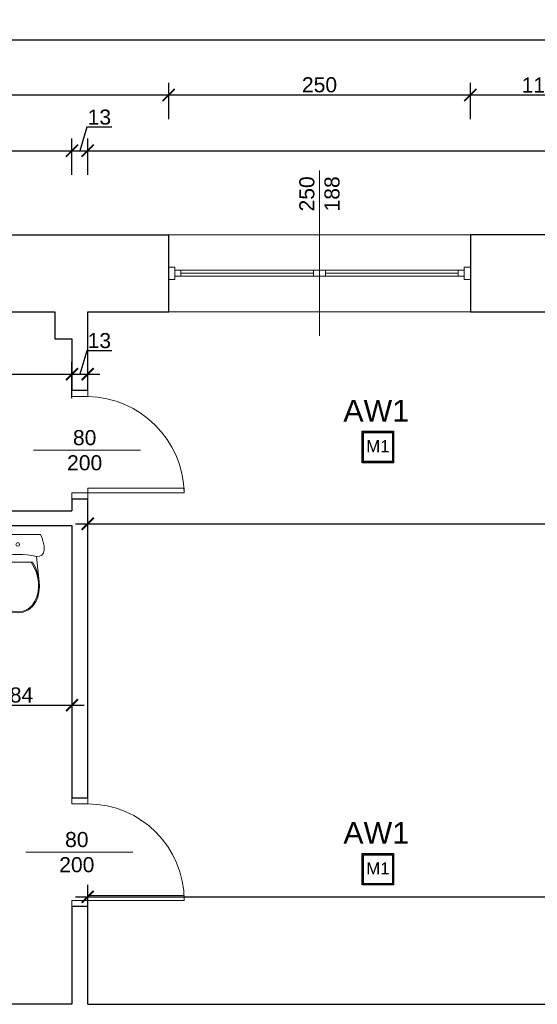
# Model space of a CAD drawing. Header units: millimetres. Extents: x 2709036 to 2756280, y 168165 to 192362.
# Tile 119 of 192: x 2719352 to 2719781, y 191357 to 192173. Entities that reach past the tile are written whole.
import ezdxf

# ---------------------------------------------------------------- set-up
doc = ezdxf.new("R2010")
doc.units = ezdxf.units.MM
doc.header["$MEASUREMENT"] = 0
doc.set_wipeout_variables(frame=1)
doc.linetypes.add('HIDDEN2', pattern=[4.7625, 3.175, -1.5875])
for name, color, linetype, lineweight in [('__MAZ_OPIS_STOLARKA', 7, 'Continuous', 0), ('__MAZ_SCHODY', 7, 'Continuous', 0), ('__MAZ_STOLARKA DRZWIOWA ISTN', 7, 'Continuous', 9), ('__MAZ_STOLARKA OKIENNA', 7, 'Continuous', 9), ('__MAZ_WYMIARY', 7, 'Continuous', 9), ('__MAZ_ŚCIANY ISTNIEJĄCE', 7, 'Continuous', 30), ('Meble i wyposażenie', 8, 'Continuous', 5)]:
    doc.layers.add(name, color=color, linetype=linetype, lineweight=lineweight)
doc.layers.add('Oświetlenie awaryjne', color=1, linetype='Continuous')
doc.styles.add('Arial', font='arial.ttf')
doc.styles.add('Dimensions', font='arial.ttf')
doc.styles.add('Malanow_1_100', font='isocpeur.ttf')
doc.styles.add('styl1', font='arial.ttf')
doc.dimstyles.new('100', dxfattribs={"dimtxt": 10, "dimasz": 10, "dimexe": 18, "dimexo": 15, "dimgap": 9, "dimtad": 1, "dimdec": 1, "dimrnd": 0.5, "dimdsep": 46, "dimtxsty": 'Dimensions', "dimblk": 'ARCHTICK', "dimcen": 9, "dimdle": 10, "dimadec": 1, "dimazin": 2, "dimtfac": 1, "dimtdec": 4, "dimtofl": 0, "dimtmove": 2, "dimatfit": 3, "dimfxl": 1, "dimtolj": 1, "dimtzin": 0, "dimarcsym": 0})

# ---------------------------------------------------------------- blocks, each defined once
blk = doc.blocks.new('WC DP')
at = {"color": 0, "lineweight": -2, "ltscale": 14728.445072}
blk.add_wipeout([(-188.9, -40.9), (-202.4, -71.6), (-212.1, -103.8), (-218, -136.8), (-220, -170.4), (-214.9, -193.1), (-200.5, -211.4), (-179.6, -221.8), (-156.3, -222.3), (-117.6, -215.4), (-78.5, -210.5), (-39.3, -207.6), (0, -206.6), (39.3, -207.6), (78.5, -210.5), (117.6, -215.4), (156.3, -222.3), (179.6, -221.8), (200.5, -211.4), (214.9, -193.1), (220, -170.4), (218, -136.8), (212.1, -103.8), (202.4, -71.6), (188.9, -40.9)], dxfattribs=at).dxf.layer = 'Meble i wyposażenie'
at = {"layer": 'Meble i wyposażenie', "color": 0, "lineweight": -2}
for p, q in [((-202.4, -71.6), (-212.1, -103.8)), ((-188.9, -40.9), (-202.4, -71.6)), ((188.9, -40.9), (-188.9, -40.9)), ((202.4, -71.6), (188.9, -40.9)), ((212.1, -103.8), (202.4, -71.6)), ((-212.1, -103.8), (-218, -136.8)), ((218, -136.8), (212.1, -103.8))]:
    blk.add_line(p, q, dxfattribs=at)
blk.add_circle((0, -123.5), 15, dxfattribs=at)
at = {"color": 0, "lineweight": -2, "ltscale": 9083.641401}
blk.add_wipeout([(-122.1, -271.6), (122.1, -271.6), (143.3, -309.5), (160, -349.5), (171.9, -391.1), (179, -433.9), (156.3, -222.3), (117.6, -215.4), (78.5, -210.5), (39.3, -207.6), (0, -206.6), (-39.3, -207.6), (-78.5, -210.5), (-117.6, -215.4), (-156.3, -222.3), (-179, -433.9), (-171.9, -391.1), (-160, -349.5), (-143.3, -309.5)], dxfattribs=at).dxf.layer = 'Meble i wyposażenie'
at = {"layer": 'Meble i wyposażenie', "color": 0, "lineweight": -2}
for p, q in [((-218, -136.8), (-220, -170.4)), ((220, -170.4), (218, -136.8)), ((-220, -170.4), (-214.9, -193.1)), ((-214.9, -193.1), (-200.5, -211.4)), ((-200.5, -211.4), (-179.6, -221.8)), ((-179.6, -221.8), (-156.3, -222.3)), ((156.3, -222.3), (179.6, -221.8)), ((179.6, -221.8), (200.5, -211.4)), ((200.5, -211.4), (214.9, -193.1)), ((214.9, -193.1), (220, -170.4))]:
    blk.add_line(p, q, dxfattribs=at)
blk.add_ellipse((0, -988.7), major_axis=(785, 0), ratio=0.9963, start_param=1.370375, end_param=1.771221, dxfattribs=at)
at = {"color": 0, "lineweight": -2, "ltscale": 8188.801298}
blk.add_wipeout([(123.5, -636.5), (149.4, -598.7), (165.6, -559.3), (176, -518.3), (180.5, -476.2), (179, -433.9), (171.6, -389.9), (159, -347), (141.5, -306), (117.1, -263.7), (-117.1, -263.7), (-141.5, -306), (-159, -347), (-171.6, -389.9), (-179, -433.9), (-180.5, -476.2), (-176, -518.3), (-165.6, -559.3), (-149.4, -598.7), (-123.5, -636.5), (-88, -665.9), (-45.7, -684.5), (0, -690.9), (45.7, -684.5), (88, -665.9)], dxfattribs=at).dxf.layer = 'Meble i wyposażenie'
at = {"layer": 'Meble i wyposażenie', "color": 0, "lineweight": -2}
for p, q in [((-156.3, -222.3), (-179, -433.9)), ((179, -433.9), (156.3, -222.3)), ((-143.3, -309.5), (-160, -349.5)), ((-134.3, -309.5), (-151.5, -349.7)), ((-122.1, -271.6), (-143.3, -309.5)), ((-112.5, -271.6), (-134.3, -309.5)), ((122.1, -271.6), (-122.1, -271.6)), ((134.3, -309.5), (112.5, -271.6)), ((143.3, -309.5), (122.1, -271.6)), ((151.5, -349.7), (134.3, -309.5)), ((160, -349.5), (143.3, -309.5)), ((-171.9, -391.1), (-179, -433.9)), ((-160, -349.5), (-171.9, -391.1)), ((-163.8, -391.6), (-171, -434.7)), ((-151.5, -349.7), (-163.8, -391.6)), ((163.8, -391.6), (151.5, -349.7)), ((171.9, -391.1), (160, -349.5)), ((171, -434.7), (163.8, -391.6)), ((179, -433.9), (171.9, -391.1)), ((-179, -433.9), (-180.6, -476.2)), ((-180.6, -476.2), (-176.1, -518.3)), ((-171, -434.7), (-172.5, -475.9)), ((-172.5, -475.9), (-168.1, -516.9)), ((168.1, -516.9), (172.5, -475.9)), ((172.5, -475.9), (171, -434.7)), ((176.1, -518.3), (180.6, -476.2)), ((180.6, -476.2), (179, -433.9)), ((-176.1, -518.3), (-165.7, -559.3)), ((-168.1, -516.9), (-158, -556.8)), ((-165.7, -559.3), (-149.5, -598.5)), ((-158, -556.8), (-142.3, -594.9)), ((142.3, -594.9), (158, -556.8)), ((149.5, -598.5), (165.7, -559.3)), ((158, -556.8), (168.1, -516.9)), ((165.7, -559.3), (176.1, -518.3)), ((-149.5, -598.5), (-123.5, -636.5)), ((-142.3, -594.9), (-117.5, -631.1)), ((-123.5, -636.5), (-88, -665.9)), ((-117.5, -631.1), (-83.7, -659.1)), ((83.7, -659.1), (117.5, -631.1)), ((88, -665.9), (123.5, -636.5)), ((117.5, -631.1), (142.3, -594.9)), ((123.5, -636.5), (149.5, -598.5)), ((-88, -665.9), (-45.7, -684.5)), ((-83.7, -659.1), (-43.5, -676.8)), ((-45.7, -684.5), (0, -690.9)), ((-43.5, -676.8), (0, -682.8)), ((0, -682.8), (43.5, -676.8)), ((0, -690.9), (45.7, -684.5)), ((43.5, -676.8), (83.7, -659.1)), ((45.7, -684.5), (88, -665.9))]:
    blk.add_line(p, q, dxfattribs=at)
blk = doc.blocks.new('_ArchTick')
at = {"color": 0, "linetype": 'ByBlock', "const_width": 0.15}
blk.add_lwpolyline([(-0.5, -0.5), (0.5, 0.5)], dxfattribs=at)
blk = doc.blocks.new('*D754')
at = {"layer": '__MAZ_WYMIARY', "color": 0, "lineweight": -2}
for p, q in [((2719408.3, 191426.23), (2719408.3, 191456.23)), ((2720288.8, 191426.23), (2720288.8, 191456.23)), ((2719398.3, 191446.23), (2720298.8, 191446.23))]:
    blk.add_line(p, q, dxfattribs=at)
at = {"layer": 'Defpoints', "color": 0, "lineweight": 30}
for p in [(2720288.8, 191446.23), (2719408.3, 191357.08), (2720288.8, 191357.08)]:
    blk.add_point(p, dxfattribs=at)
at = {"layer": '__MAZ_WYMIARY', "color": 0, "lineweight": -2, "xscale": 10, "yscale": 10, "zscale": 10, "rotation": 180}
blk.add_blockref('_ArchTick', (2719408.3, 191446.23), dxfattribs=at)
at = {"layer": '__MAZ_WYMIARY', "color": 0, "lineweight": -2, "xscale": 10, "yscale": 10, "zscale": 10}
blk.add_blockref('_ArchTick', (2720288.8, 191446.23), dxfattribs=at)
at = {"layer": '__MAZ_WYMIARY', "color": 0, "lineweight": 5, "insert": (2719848.55, 191454.61), "char_height": 12.5, "attachment_point": 5, "style": 'Arial'}
blk.add_mtext('\\A1;881', dxfattribs=at)
blk = doc.blocks.new('*D1074')
at = {"layer": '__MAZ_WYMIARY', "color": 0, "lineweight": -2}
for p, q in [((2720489.3, 191775.48), (2720489.3, 191745.48)), ((2719408.3, 191735.48), (2719408.3, 191765.48)), ((2719398.3, 191755.48), (2720499.3, 191755.48))]:
    blk.add_line(p, q, dxfattribs=at)
at = {"layer": 'Defpoints', "color": 0, "lineweight": 30}
for p in [(2720489.3, 191798.92), (2720489.3, 191755.48), (2719408.3, 191709.23)]:
    blk.add_point(p, dxfattribs=at)
at = {"layer": '__MAZ_WYMIARY', "color": 0, "lineweight": -2, "xscale": 10, "yscale": 10, "zscale": 10, "rotation": 180}
blk.add_blockref('_ArchTick', (2719408.3, 191755.48), dxfattribs=at)
at = {"layer": '__MAZ_WYMIARY', "color": 0, "lineweight": -2, "xscale": 10, "yscale": 10, "zscale": 10}
blk.add_blockref('_ArchTick', (2720489.3, 191755.48), dxfattribs=at)
at = {"layer": '__MAZ_WYMIARY', "color": 0, "lineweight": 5, "insert": (2719948.8, 191763.87), "char_height": 12.5, "attachment_point": 5, "style": 'Arial'}
blk.add_mtext('\\A1;1081', dxfattribs=at)
blk = doc.blocks.new('*D1076')
at = {"layer": '__MAZ_WYMIARY', "color": 0, "lineweight": -2}
for p, q in [((2719113.3, 192136.74), (2719113.3, 192166.74)), ((2721912.3, 192136.74), (2721912.3, 192166.74)), ((2719103.3, 192156.74), (2721922.3, 192156.74))]:
    blk.add_line(p, q, dxfattribs=at)
at = {"layer": 'Defpoints', "color": 0, "lineweight": 30}
for p in [(2721912.3, 192156.74), (2719113.3, 191995.08), (2721912.3, 191995.08)]:
    blk.add_point(p, dxfattribs=at)
at = {"layer": '__MAZ_WYMIARY', "color": 0, "lineweight": -2, "xscale": 10, "yscale": 10, "zscale": 10, "rotation": 180}
blk.add_blockref('_ArchTick', (2719113.3, 192156.74), dxfattribs=at)
at = {"layer": '__MAZ_WYMIARY', "color": 0, "lineweight": -2, "xscale": 10, "yscale": 10, "zscale": 10}
blk.add_blockref('_ArchTick', (2721912.3, 192156.74), dxfattribs=at)
at = {"layer": '__MAZ_WYMIARY', "color": 0, "lineweight": 5, "insert": (2720512.8, 192165.13), "char_height": 12.5, "attachment_point": 5, "style": 'Arial'}
blk.add_mtext('\\A1;2799', dxfattribs=at)
blk = doc.blocks.new('*D1079')
at = {"layer": '__MAZ_WYMIARY', "color": 0, "lineweight": -2}
for p, q in [((2719177.3, 192044.75), (2719177.3, 192074.75)), ((2719395.3, 192044.75), (2719395.3, 192074.75)), ((2719167.3, 192064.75), (2719405.3, 192064.75))]:
    blk.add_line(p, q, dxfattribs=at)
at = {"layer": 'Defpoints', "color": 0, "lineweight": 30}
for p in [(2719395.3, 192064.75), (2719177.3, 191931.08), (2719395.3, 191887.39)]:
    blk.add_point(p, dxfattribs=at)
at = {"layer": '__MAZ_WYMIARY', "color": 0, "lineweight": -2, "xscale": 10, "yscale": 10, "zscale": 10, "rotation": 180}
blk.add_blockref('_ArchTick', (2719177.3, 192064.75), dxfattribs=at)
at = {"layer": '__MAZ_WYMIARY', "color": 0, "lineweight": -2, "xscale": 10, "yscale": 10, "zscale": 10}
blk.add_blockref('_ArchTick', (2719395.3, 192064.75), dxfattribs=at)
at = {"layer": '__MAZ_WYMIARY', "color": 0, "lineweight": 5, "insert": (2719286.3, 192073.13), "char_height": 12.5, "attachment_point": 5, "style": 'Arial'}
blk.add_mtext('\\A1;218', dxfattribs=at)
blk = doc.blocks.new('*D1080')
at = {"layer": '__MAZ_WYMIARY', "color": 0, "lineweight": -2}
for p, q in [((2719407.62, 192084.14), (2719401.8, 192064.75)), ((2719428.35, 192084.14), (2719407.62, 192084.14)), ((2719395.3, 192044.75), (2719395.3, 192074.75)), ((2719408.3, 192044.75), (2719408.3, 192074.75)), ((2719385.3, 192064.75), (2719418.3, 192064.75))]:
    blk.add_line(p, q, dxfattribs=at)
at = {"layer": 'Defpoints', "color": 0, "lineweight": 30}
for p in [(2719408.3, 192064.75), (2719395.3, 191887.39), (2719408.3, 191890.39)]:
    blk.add_point(p, dxfattribs=at)
at = {"layer": '__MAZ_WYMIARY', "color": 0, "lineweight": -2, "xscale": 10, "yscale": 10, "zscale": 10, "rotation": 180}
blk.add_blockref('_ArchTick', (2719395.3, 192064.75), dxfattribs=at)
at = {"layer": '__MAZ_WYMIARY', "color": 0, "lineweight": -2, "xscale": 10, "yscale": 10, "zscale": 10}
blk.add_blockref('_ArchTick', (2719408.3, 192064.75), dxfattribs=at)
at = {"layer": '__MAZ_WYMIARY', "color": 0, "lineweight": 5, "insert": (2719417.98, 192092.52), "char_height": 12.5, "attachment_point": 5, "style": 'Arial'}
blk.add_mtext('\\A1;13', dxfattribs=at)
blk = doc.blocks.new('*D1081')
at = {"layer": '__MAZ_WYMIARY', "color": 0, "lineweight": -2}
for p, q in [((2719408.3, 192044.75), (2719408.3, 192074.75)), ((2720489.3, 192044.75), (2720489.3, 192074.75)), ((2719398.3, 192064.75), (2720499.3, 192064.75))]:
    blk.add_line(p, q, dxfattribs=at)
at = {"layer": 'Defpoints', "color": 0, "lineweight": 30}
for p in [(2720489.3, 192064.75), (2719408.3, 191890.39), (2720489.3, 191889.72)]:
    blk.add_point(p, dxfattribs=at)
at = {"layer": '__MAZ_WYMIARY', "color": 0, "lineweight": -2, "xscale": 10, "yscale": 10, "zscale": 10, "rotation": 180}
blk.add_blockref('_ArchTick', (2719408.3, 192064.75), dxfattribs=at)
at = {"layer": '__MAZ_WYMIARY', "color": 0, "lineweight": -2, "xscale": 10, "yscale": 10, "zscale": 10}
blk.add_blockref('_ArchTick', (2720489.3, 192064.75), dxfattribs=at)
at = {"layer": '__MAZ_WYMIARY', "color": 0, "lineweight": 5, "insert": (2719948.8, 192073.13), "char_height": 12.5, "attachment_point": 5, "style": 'Arial'}
blk.add_mtext('\\A1;1081', dxfattribs=at)
blk = doc.blocks.new('*D1105')
at = {"layer": '__MAZ_WYMIARY', "color": 0, "lineweight": -2}
for p, q in [((2719113.3, 192090.92), (2719113.3, 192120.92)), ((2719475.42, 192090.92), (2719475.42, 192120.92)), ((2719103.3, 192110.92), (2719485.42, 192110.92))]:
    blk.add_line(p, q, dxfattribs=at)
at = {"layer": 'Defpoints', "color": 0, "lineweight": 30}
for p in [(2719475.42, 192110.92), (2719113.3, 191995.08), (2719475.42, 191995.08)]:
    blk.add_point(p, dxfattribs=at)
at = {"layer": '__MAZ_WYMIARY', "color": 0, "lineweight": -2, "xscale": 10, "yscale": 10, "zscale": 10, "rotation": 180}
blk.add_blockref('_ArchTick', (2719113.3, 192110.92), dxfattribs=at)
at = {"layer": '__MAZ_WYMIARY', "color": 0, "lineweight": -2, "xscale": 10, "yscale": 10, "zscale": 10}
blk.add_blockref('_ArchTick', (2719475.42, 192110.92), dxfattribs=at)
at = {"layer": '__MAZ_WYMIARY', "color": 0, "lineweight": 5, "insert": (2719294.36, 192119.31), "char_height": 12.5, "attachment_point": 5, "style": 'Arial'}
blk.add_mtext('\\A1;362', dxfattribs=at)
blk = doc.blocks.new('*D1106')
at = {"layer": '__MAZ_WYMIARY', "color": 0, "lineweight": -2}
for p, q in [((2719475.42, 192090.92), (2719475.42, 192120.92)), ((2719725.42, 192090.92), (2719725.42, 192120.92)), ((2719465.42, 192110.92), (2719735.42, 192110.92))]:
    blk.add_line(p, q, dxfattribs=at)
at = {"layer": 'Defpoints', "color": 0, "lineweight": 30}
for p in [(2719725.42, 192110.92), (2719475.42, 191995.14), (2719725.42, 191995.08)]:
    blk.add_point(p, dxfattribs=at)
at = {"layer": '__MAZ_WYMIARY', "color": 0, "lineweight": -2, "xscale": 10, "yscale": 10, "zscale": 10, "rotation": 180}
blk.add_blockref('_ArchTick', (2719475.42, 192110.92), dxfattribs=at)
at = {"layer": '__MAZ_WYMIARY', "color": 0, "lineweight": -2, "xscale": 10, "yscale": 10, "zscale": 10}
blk.add_blockref('_ArchTick', (2719725.42, 192110.92), dxfattribs=at)
at = {"layer": '__MAZ_WYMIARY', "color": 0, "lineweight": 5, "insert": (2719600.42, 192119.3), "char_height": 12.5, "attachment_point": 5, "style": 'Arial'}
blk.add_mtext('\\A1;250', dxfattribs=at)
blk = doc.blocks.new('*D1107')
at = {"layer": '__MAZ_WYMIARY', "color": 0, "lineweight": -2}
for p, q in [((2719725.42, 192090.92), (2719725.42, 192120.92)), ((2719839.51, 192090.92), (2719839.51, 192120.92)), ((2719715.42, 192110.92), (2719849.51, 192110.92))]:
    blk.add_line(p, q, dxfattribs=at)
at = {"layer": 'Defpoints', "color": 0, "lineweight": 30}
for p in [(2719839.51, 192110.92), (2719725.42, 191995.14), (2719839.51, 191995.08)]:
    blk.add_point(p, dxfattribs=at)
at = {"layer": '__MAZ_WYMIARY', "color": 0, "lineweight": -2, "xscale": 10, "yscale": 10, "zscale": 10, "rotation": 180}
blk.add_blockref('_ArchTick', (2719725.42, 192110.92), dxfattribs=at)
at = {"layer": '__MAZ_WYMIARY', "color": 0, "lineweight": -2, "xscale": 10, "yscale": 10, "zscale": 10}
blk.add_blockref('_ArchTick', (2719839.51, 192110.92), dxfattribs=at)
at = {"layer": '__MAZ_WYMIARY', "color": 0, "lineweight": 5, "insert": (2719782.47, 192119.2), "char_height": 12.5, "attachment_point": 5, "style": 'Arial'}
blk.add_mtext('\\A1;114', dxfattribs=at)
blk = doc.blocks.new('*D1157')
at = {"layer": '__MAZ_WYMIARY', "color": 0, "lineweight": -2}
for p, q in [((2719177.3, 191859.45), (2719177.3, 191889.45)), ((2719395.3, 191859.45), (2719395.3, 191889.45)), ((2719167.3, 191879.45), (2719405.3, 191879.45))]:
    blk.add_line(p, q, dxfattribs=at)
at = {"layer": 'Defpoints', "color": 0, "lineweight": 30}
for p in [(2719395.3, 191879.45), (2719177.3, 191780.78), (2719395.3, 191771.08)]:
    blk.add_point(p, dxfattribs=at)
at = {"layer": '__MAZ_WYMIARY', "color": 0, "lineweight": -2, "xscale": 10, "yscale": 10, "zscale": 10, "rotation": 180}
blk.add_blockref('_ArchTick', (2719177.3, 191879.45), dxfattribs=at)
at = {"layer": '__MAZ_WYMIARY', "color": 0, "lineweight": -2, "xscale": 10, "yscale": 10, "zscale": 10}
blk.add_blockref('_ArchTick', (2719395.3, 191879.45), dxfattribs=at)
at = {"layer": '__MAZ_WYMIARY', "color": 0, "lineweight": 5, "insert": (2719286.3, 191887.83), "char_height": 12.5, "attachment_point": 5, "style": 'Arial'}
blk.add_mtext('\\A1;218', dxfattribs=at)
blk = doc.blocks.new('*D1158')
at = {"layer": '__MAZ_WYMIARY', "color": 0, "lineweight": -2}
for p, q in [((2719407.62, 191898.84), (2719401.8, 191879.45)), ((2719428.35, 191898.84), (2719407.62, 191898.84)), ((2719395.3, 191879.45), (2719395.3, 191889.45)), ((2719408.3, 191879.45), (2719408.3, 191889.45)), ((2719385.3, 191879.45), (2719418.3, 191879.45))]:
    blk.add_line(p, q, dxfattribs=at)
at = {"layer": 'Defpoints', "color": 0, "lineweight": 30}
for p in [(2719408.3, 191879.45), (2719395.3, 191866.08), (2719408.3, 191866.08)]:
    blk.add_point(p, dxfattribs=at)
at = {"layer": '__MAZ_WYMIARY', "color": 0, "lineweight": -2, "xscale": 10, "yscale": 10, "zscale": 10, "rotation": 180}
blk.add_blockref('_ArchTick', (2719395.3, 191879.45), dxfattribs=at)
at = {"layer": '__MAZ_WYMIARY', "color": 0, "lineweight": -2, "xscale": 10, "yscale": 10, "zscale": 10}
blk.add_blockref('_ArchTick', (2719408.3, 191879.45), dxfattribs=at)
at = {"layer": '__MAZ_WYMIARY', "color": 0, "lineweight": 5, "insert": (2719417.98, 191907.22), "char_height": 12.5, "attachment_point": 5, "style": 'Arial'}
blk.add_mtext('\\A1;13', dxfattribs=at)
blk = doc.blocks.new('*D1217')
at = {"layer": '__MAZ_WYMIARY', "color": 0, "lineweight": -2}
for p, q in [((2719311.62, 191625.04), (2719311.62, 191595.04)), ((2719395.3, 191625.04), (2719395.3, 191595.04)), ((2719301.62, 191605.04), (2719405.3, 191605.04))]:
    blk.add_line(p, q, dxfattribs=at)
at = {"layer": 'Defpoints', "color": 0, "lineweight": 30}
for p in [(2719311.62, 191754.08), (2719395.3, 191754.08), (2719395.3, 191605.04)]:
    blk.add_point(p, dxfattribs=at)
at = {"layer": '__MAZ_WYMIARY', "color": 0, "lineweight": -2, "xscale": 10, "yscale": 10, "zscale": 10, "rotation": 180}
blk.add_blockref('_ArchTick', (2719311.62, 191605.04), dxfattribs=at)
at = {"layer": '__MAZ_WYMIARY', "color": 0, "lineweight": -2, "xscale": 10, "yscale": 10, "zscale": 10}
blk.add_blockref('_ArchTick', (2719395.3, 191605.04), dxfattribs=at)
at = {"layer": '__MAZ_WYMIARY', "color": 0, "lineweight": 5, "insert": (2719353.46, 191613.42), "char_height": 12.5, "attachment_point": 5, "style": 'Arial'}
blk.add_mtext('\\A1;84', dxfattribs=at)
blk = doc.blocks.new('*U718')
at = {"layer": 'Oświetlenie awaryjne'}
h = blk.add_hatch(color=256, dxfattribs=at)
h.dxf.hatch_style = 1
h.paths.add_polyline_path([(-13, -13), (13, -13), (13, 13), (-13, 13)])
h.paths.add_polyline_path([(-12, -12), (12, -12), (12, 12), (-12, 12)], flags=16)
for points in [[(-13, 13), (13, 13), (13, -13), (-13, -13)], [(-12, 12), (12, 12), (12, -12), (-12, -12)]]:
    blk.add_lwpolyline(points, close=True, dxfattribs=at)
at = {"layer": 'Oświetlenie awaryjne', "attachment_point": 1, "style": 'Malanow_1_100'}
for s, width, insert, char_height in [('{\\fArial|b0|i0|c238|p34;AW1}', 59.6663, (-28.61, 39.11), 18), ('\\pxqc;{\\fArial|b0|i0|c238|p34;M1}', 26, (-13, 5.68), 10)]:
    blk.add_mtext_dynamic_manual_height_columns(s, width=width, gutter_width=669.53, heights=[0], dxfattribs=dict(at, insert=insert, char_height=char_height))

msp = doc.modelspace()

# ---------------------------------------------------------------- linework, layer by layer
at = {"layer": '__MAZ_OPIS_STOLARKA', "color": 252}
for points in [[(2719600.42, 191911.11), (2719600.42, 192048.19)], [(2719363.49, 191816.35), (2719452.21, 191816.35)], [(2719356.99, 191483.17), (2719445.71, 191483.17)]]:
    msp.add_lwpolyline(points, dxfattribs=at)
at = {"layer": '__MAZ_SCHODY', "color": 252, "linetype": 'HIDDEN2', "lineweight": 5}
for p, q in [((2719725.42, 191995.08), (2719475.42, 191995.08)), ((2719475.42, 191931.08), (2719725.42, 191931.08))]:
    msp.add_line(p, q, dxfattribs=at)
at = {"layer": '__MAZ_STOLARKA DRZWIOWA ISTN', "color": 252, "linetype": 'Continuous'}
for points in [[(2719395.3, 191861.08), (2719395.3, 191866.08), (2719408.3, 191866.08), (2719408.3, 191861.08)], [(2719395.3, 191781.08), (2719395.3, 191776.08), (2719408.3, 191776.08), (2719408.3, 191781.08)], [(2719408.3, 191781.08), (2719408.3, 191785.08), (2719488.3, 191785.08), (2719488.3, 191781.08)], [(2719395.3, 191523.17), (2719395.3, 191528.17), (2719408.3, 191528.17), (2719408.3, 191523.17)], [(2719408.3, 191443.17), (2719408.3, 191447.17), (2719488.3, 191447.17), (2719488.3, 191443.17)], [(2719395.3, 191443.17), (2719395.3, 191438.17), (2719408.3, 191438.17), (2719408.3, 191443.17)]]:
    msp.add_lwpolyline(points, close=True, dxfattribs=at)
at = {"layer": '__MAZ_STOLARKA DRZWIOWA ISTN', "color": 252, "linetype": 'Continuous', "extrusion": (0, 0, -1)}
for centre, radius, start, end in [((-2719406.51, 191779.28), 81.81, 91.25652, 178.74348), ((-2719408.3, 191443.17), 80, 90, 180)]:
    msp.add_arc(centre, radius, start, end, dxfattribs=at)
at = {"layer": '__MAZ_STOLARKA OKIENNA', "color": 252, "linetype": 'Continuous'}
for p, q in [((2719475.42, 191995.08), (2719725.42, 191995.08)), ((2719485.42, 191960.58), (2719485.42, 191965.58)), ((2719485.42, 191963.08), (2719595.42, 191963.08)), ((2719595.42, 191960.58), (2719595.42, 191965.58)), ((2719605.42, 191960.58), (2719605.42, 191965.58)), ((2719715.42, 191963.08), (2719605.42, 191963.08)), ((2719715.42, 191960.58), (2719715.42, 191965.58)), ((2719475.42, 191931.08), (2719725.42, 191931.08))]:
    msp.add_line(p, q, dxfattribs=at)
for points in [[(2719480.42, 191968.08), (2719475.42, 191968.08), (2719475.42, 191958.08), (2719480.42, 191958.08)], [(2719720.42, 191968.08), (2719725.42, 191968.08), (2719725.42, 191958.08), (2719720.42, 191958.08)], [(2719480.42, 191960.58), (2719480.42, 191965.58), (2719600.42, 191965.58), (2719600.42, 191960.58)], [(2719720.42, 191960.58), (2719720.42, 191965.58), (2719600.42, 191965.58), (2719600.42, 191960.58)]]:
    msp.add_lwpolyline(points, close=True, dxfattribs=at)
at = {"layer": '__MAZ_ŚCIANY ISTNIEJĄCE', "color": 252, "ltscale": 15}
for p, q in [((2719113.3, 191995.08), (2719475.42, 191995.08)), ((2719475.42, 191931.08), (2719475.42, 191995.08)), ((2719725.42, 191995.08), (2719725.42, 191931.08)), ((2719839.51, 191995.08), (2719725.42, 191995.08)), ((2719177.3, 191931.08), (2719381.15, 191931.08)), ((2719381.15, 191931.08), (2719381.15, 191908.71)), ((2719408.3, 191931.08), (2719475.42, 191931.08)), ((2719408.3, 191914.71), (2719408.3, 191931.08)), ((2719725.42, 191931.08), (2719839.51, 191931.08)), ((2719408.3, 191866.08), (2719408.3, 191914.71)), ((2719381.15, 191908.71), (2719395.3, 191908.71)), ((2719395.3, 191908.71), (2719395.3, 191866.08)), ((2719395.3, 191866.08), (2719408.3, 191866.08)), ((2719395.3, 191776.08), (2719395.3, 191766.08)), ((2719395.3, 191776.08), (2719408.3, 191776.08)), ((2719408.3, 191528.17), (2719408.3, 191776.08)), ((2719177.3, 191766.08), (2719395.3, 191766.08)), ((2719311.62, 191754.08), (2719395.3, 191754.08)), ((2719395.3, 191754.08), (2719395.3, 191528.17)), ((2719395.3, 191528.17), (2719408.3, 191528.17)), ((2719408.3, 191438.17), (2719395.3, 191438.17)), ((2719395.3, 191438.17), (2719395.3, 191357.08)), ((2719408.3, 191357.08), (2719408.3, 191438.17)), ((2719395.3, 191357.08), (2719177.3, 191357.08)), ((2719408.3, 191357.08), (2720276.3, 191357.08))]:
    msp.add_line(p, q, dxfattribs=at)

# ---------------------------------------------------------------- block references
at = {"layer": 'Meble i wyposażenie', "color": 252, "xscale": -0.1, "yscale": 0.1, "zscale": 0.1}
msp.add_blockref('WC DP', (2719350.33, 191750.65), dxfattribs=at)
at = {"layer": 'Oświetlenie awaryjne'}
for p in [(2719648.8, 191819.08, 0), (2719648.8, 191469.08, 0)]:
    msp.add_blockref('*U718', p, dxfattribs=at)

# ---------------------------------------------------------------- texts
at = {"layer": '__MAZ_OPIS_STOLARKA', "color": 252, "insert": (2719600.42, 192028.92), "char_height": 12.5, "width": 38.3096, "attachment_point": 5, "rotation": 90, "style": 'styl1'}
msp.add_mtext('250\\P188', dxfattribs=at)
at = {"layer": '__MAZ_OPIS_STOLARKA', "color": 252, "char_height": 12.5, "width": 38.3096, "attachment_point": 5, "style": 'styl1'}
for insert in [(2719405.79, 191816.35), (2719399.29, 191483.17)]:
    msp.add_mtext('\\pxqc;80\\P200', dxfattribs=dict(at, insert=insert))

# ---------------------------------------------------------------- dimensions: what is measured, and where the dimension line sits
at = {"layer": '__MAZ_WYMIARY', "color": 252, "lineweight": 5}
for base, p1, p2, picture, middle in [((2721912.3, 192156.74), (2719113.3, 191995.08), (2721912.3, 191995.08), '*D1076', (2720512.8, 192165.13)), ((2719475.42, 192110.92), (2719113.3, 191995.08), (2719475.42, 191995.08), '*D1105', (2719294.36, 192119.31)), ((2719725.42, 192110.92), (2719475.42, 191995.14), (2719725.42, 191995.08), '*D1106', (2719600.42, 192119.3)), ((2719839.51, 192110.92), (2719725.42, 191995.14), (2719839.51, 191995.08), '*D1107', (2719782.47, 192119.2)), ((2719408.3, 192064.75), (2719395.3, 191887.39), (2719408.3, 191890.39), '*D1080', (2719409.62, 192092.52)), ((2719395.3, 192064.75), (2719177.3, 191931.08), (2719395.3, 191887.39), '*D1079', (2719286.3, 192073.13)), ((2720489.3, 192064.75), (2719408.3, 191890.39), (2720489.3, 191889.72), '*D1081', (2719948.8, 192073.13)), ((2719408.3, 191879.45), (2719395.3, 191866.08), (2719408.3, 191866.08), '*D1158', (2719409.62, 191907.22)), ((2719395.3, 191879.45), (2719177.3, 191780.78), (2719395.3, 191771.08), '*D1157', (2719286.3, 191887.83)), ((2720489.3, 191755.48), (2719408.3, 191709.23), (2720489.3, 191798.92), '*D1074', (2719948.8, 191763.87)), ((2720288.80255142, 191446.23206533), (2719408.30255142, 191357.0778375), (2720288.80255142, 191357.0778375), '*D754', (2719848.55255142, 191454.61422768))]:
    dim = msp.add_linear_dim(base=base, p1=p1, p2=p2, dimstyle='100', override={"dimtxt": 12.5, "dimexe": 10, "dimgap": 2, "dimdec": 0, "dimtxsty": 'Arial', "dimtmove": 1, "dimfxl": 20, "dimfxlon": 1}, dxfattribs=at)
    dim.commit()
    dim.dimension.update_dxf_attribs({"geometry": picture, "text_midpoint": middle})

# ---------------------------------------------------------------- next in the draw order: dimensions: what is measured, and where the dimension line sits
dim = msp.add_linear_dim(base=(2719395.3, 191605.04), p1=(2719311.62, 191754.08), p2=(2719395.3, 191754.08), dimstyle='100', override={"dimtxt": 12.5, "dimexe": 10, "dimgap": 2, "dimdec": 0, "dimtxsty": 'Arial', "dimtmove": 1, "dimfxl": 20, "dimfxlon": 1}, dxfattribs=at)
dim.commit()
dim.dimension.update_dxf_attribs({"geometry": '*D1217', "text_midpoint": (2719353.46, 191613.42)})

doc.saveas('drawing.dxf')
